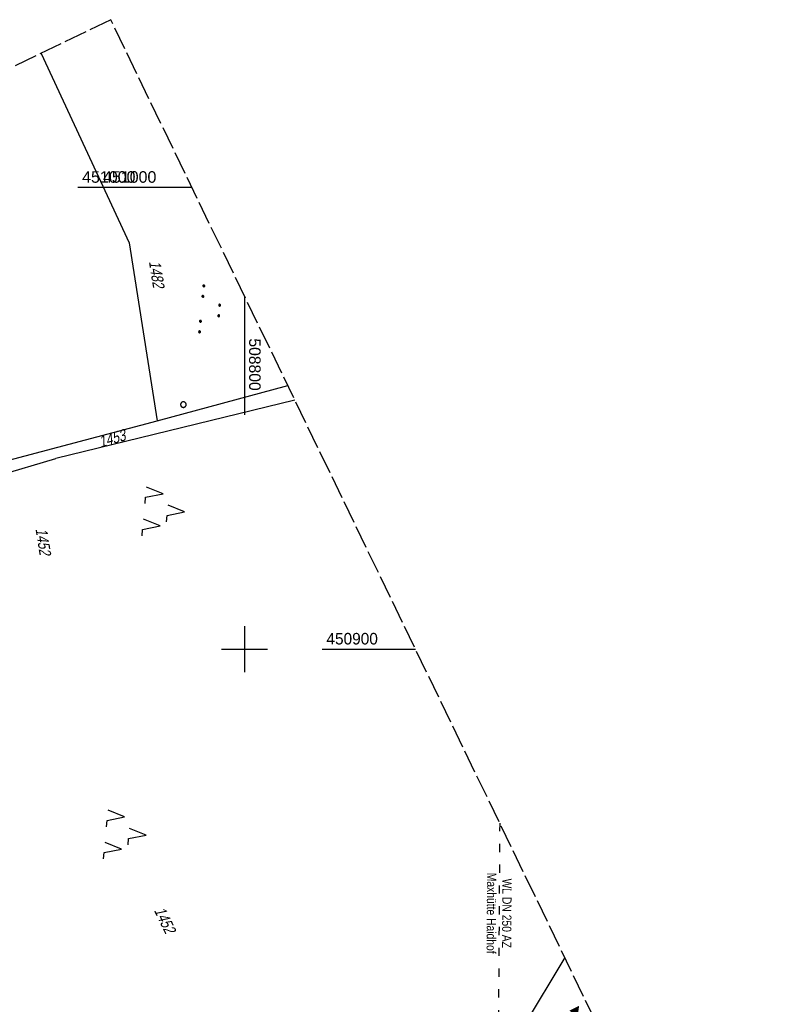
# Model space of a CAD drawing. Extents: x 508513 to 509174, y 450079 to 451036.
# Tile 50 of 51: x 508751 to 508913, y 450823 to 451036. Entities that reach past the tile are written whole.
import ezdxf

# ---------------------------------------------------------------- set-up
doc = ezdxf.new("R2010")
doc.units = 0
doc.header["$LTSCALE"] = 10
doc.header["$MEASUREMENT"] = 0
for name, pattern in [('ACAD_ISO03W100', [30, 12, -18]), ('LT00', [0]), ('LT14', [0.6, 0.5, -0.1])]:
    doc.linetypes.add(name, pattern=pattern)
doc.layers.get('0').update_dxf_attribs({"linetype": 'LT00'})
doc.layers.add('-BLATT_122-RAND', color=7, linetype='LT14', plot=False)
for name, color, linetype in [('DFK_FLUR_NR', 250, 'LT00'), ('DFK_KATASTER', 250, 'LT00'), ('DFK_NUTZUNG', 250, 'LT00'), ('DFK_VERMPKT', 252, 'LT00'), ('ORTSRICHTUNG', 7, 'Continuous'), ('V121_RASTER', 250, 'LT00'), ('V122_RASTER', 250, 'LT00'), ('WASSERLTG', 130, 'ACAD_ISO03W100'), ('WASSERLTG_TEXT', 130, 'Continuous')]:
    doc.layers.add(name, color=color, linetype=linetype)
doc.styles.add('Beschrift', font='ARIAL.TTF')
doc.styles.get("Standard").update_dxf_attribs({"font": 'ARIAL.TTF'})
doc.styles.add('Versorgungsltg', font='ARIAL.TTF', dxfattribs={"width": 0.8, "height": 2})

# ---------------------------------------------------------------- blocks, each defined once
blk = doc.blocks.new('SYMB7010')
at = {"color": 0, "linetype": 'ByBlock'}
for points in [[(-0.031408, 0.499213), (-0.093728, 0.49134), (-0.15457, 0.475719), (-0.212975, 0.452595), (-0.268021, 0.422333), (-0.31884, 0.385411), (-0.36463, 0.342411), (-0.40467, 0.29401), (-0.438329, 0.240973), (-0.465074, 0.184136), (-0.484486, 0.124395), (-0.496256, 0.062692), (-0.5002, 0)], [(-0.5002, 0), (-0.496256, -0.062692), (-0.484486, -0.124395), (-0.465075, -0.184136), (-0.438329, -0.240973), (-0.404671, -0.29401), (-0.36463, -0.342411), (-0.31884, -0.385411), (-0.268021, -0.422333), (-0.212975, -0.452595), (-0.154571, -0.475719), (-0.093728, -0.49134), (-0.031408, -0.499213), (0.031408, -0.499213)], [(0.5002, 0), (0.496256, 0.062692), (0.484485, 0.124395), (0.465074, 0.184136), (0.438329, 0.240973), (0.40467, 0.29401), (0.36463, 0.342411), (0.31884, 0.385411), (0.268021, 0.422333), (0.212975, 0.452595), (0.15457, 0.475719), (0.093728, 0.49134), (0.031408, 0.499213), (-0.031408, 0.499213)], [(0.031408, -0.499213), (0.093728, -0.491341), (0.15457, -0.475719), (0.212975, -0.452595), (0.268021, -0.422333), (0.31884, -0.385411), (0.36463, -0.342411), (0.404671, -0.294011), (0.438329, -0.240974), (0.465075, -0.184136), (0.484486, -0.124395), (0.496256, -0.062692), (0.500201, 0)]]:
    blk.add_lwpolyline(points, dxfattribs=at)
blk = doc.blocks.new('SYMB7111')
at = {"color": 0, "linetype": 'ByBlock'}
for p, q in [((-0.13, 0.202919), (-0.13, 0.177081)), ((-0.125, 0.172895), (-0.125, 0.207105)), ((-0.12, 0.209164), (-0.12, 0.170836)), ((-0.115, 0.170204), (-0.115, 0.209796)), ((-0.11, 0.209164), (-0.11, 0.170836)), ((-0.105, 0.172895), (-0.105, 0.207105)), ((-0.1, 0.202919), (-0.1, 0.177081)), ((-0.095, 0.189874), (-0.095, 0.190146)), ((0.1, 0.202919), (0.1, 0.177081)), ((0.105, 0.172895), (0.105, 0.207105)), ((0.11, 0.209164), (0.11, 0.170836)), ((0.115, 0.170204), (0.115, 0.209796)), ((0.12, 0.209164), (0.12, 0.170836)), ((0.125, 0.172895), (0.125, 0.207105)), ((0.13, 0.202919), (0.13, 0.177081)), ((0.135, 0.189874), (0.135, 0.190146)), ((-0.515, -0.177081), (-0.515, -0.202919)), ((-0.51, -0.207105), (-0.51, -0.172895)), ((-0.505, -0.170836), (-0.505, -0.209164)), ((-0.5, -0.209796), (-0.5, -0.170204)), ((-0.495, -0.170836), (-0.495, -0.209164)), ((-0.49, -0.207105), (-0.49, -0.172895)), ((-0.485, -0.177081), (-0.485, -0.202919)), ((-0.48, -0.190126), (-0.48, -0.189854)), ((-0.285, -0.177081), (-0.285, -0.202919)), ((-0.28, -0.207105), (-0.28, -0.172895)), ((-0.275, -0.170836), (-0.275, -0.209164)), ((-0.27, -0.209796), (-0.27, -0.170204)), ((-0.265, -0.170836), (-0.265, -0.209164)), ((-0.26, -0.207105), (-0.26, -0.172895)), ((-0.255, -0.177081), (-0.255, -0.202919)), ((-0.25, -0.190126), (-0.25, -0.189854)), ((0.255, -0.177081), (0.255, -0.202919)), ((0.26, -0.207105), (0.26, -0.172895)), ((0.265, -0.170836), (0.265, -0.209164)), ((0.27, -0.209796), (0.27, -0.170204)), ((0.275, -0.170836), (0.275, -0.209164)), ((0.28, -0.207105), (0.28, -0.172895)), ((0.285, -0.177081), (0.285, -0.202919)), ((0.29, -0.190126), (0.29, -0.189854)), ((0.485, -0.177081), (0.485, -0.202919)), ((0.49, -0.207105), (0.49, -0.172895)), ((0.495, -0.170836), (0.495, -0.209164)), ((0.5, -0.209796), (0.5, -0.170204)), ((0.505, -0.170836), (0.505, -0.209164)), ((0.51, -0.207105), (0.51, -0.172895)), ((0.515, -0.177081), (0.515, -0.202919)), ((0.52, -0.190126), (0.52, -0.189854))]:
    blk.add_line(p, q, dxfattribs=at)
for points in [[(-0.095, 0.19), (-0.096981, 0.198678), (-0.10253, 0.205637), (-0.11055, 0.209499), (-0.11945, 0.209499), (-0.12747, 0.205637), (-0.133019, 0.198678), (-0.135, 0.19), (-0.133019, 0.181322), (-0.12747, 0.174363), (-0.11945, 0.170501), (-0.11055, 0.170501), (-0.10253, 0.174363), (-0.096981, 0.181322), (-0.095, 0.19)], [(0.135, 0.19), (0.133019, 0.198678), (0.12747, 0.205637), (0.11945, 0.209499), (0.11055, 0.209499), (0.10253, 0.205637), (0.096981, 0.198678), (0.095, 0.19), (0.096981, 0.181322), (0.10253, 0.174363), (0.11055, 0.170501), (0.11945, 0.170501), (0.12747, 0.174363), (0.133019, 0.181322), (0.135, 0.19)], [(-0.48, -0.19), (-0.481981, -0.181322), (-0.48753, -0.174363), (-0.49555, -0.170501), (-0.50445, -0.170501), (-0.51247, -0.174363), (-0.518019, -0.181322), (-0.52, -0.19), (-0.518019, -0.198678), (-0.51247, -0.205637), (-0.50445, -0.209499), (-0.49555, -0.209499), (-0.48753, -0.205637), (-0.481981, -0.198678), (-0.48, -0.19)], [(-0.25, -0.19), (-0.251981, -0.181322), (-0.25753, -0.174363), (-0.26555, -0.170501), (-0.27445, -0.170501), (-0.28247, -0.174363), (-0.288019, -0.181322), (-0.29, -0.19), (-0.288019, -0.198678), (-0.28247, -0.205637), (-0.27445, -0.209499), (-0.26555, -0.209499), (-0.25753, -0.205637), (-0.251981, -0.198678), (-0.25, -0.19)], [(0.29, -0.19), (0.288019, -0.181322), (0.28247, -0.174363), (0.27445, -0.170501), (0.26555, -0.170501), (0.25753, -0.174363), (0.251981, -0.181322), (0.25, -0.19), (0.251981, -0.198678), (0.25753, -0.205637), (0.26555, -0.209499), (0.27445, -0.209499), (0.28247, -0.205637), (0.288019, -0.198678), (0.29, -0.19)], [(0.52, -0.19), (0.518019, -0.181322), (0.51247, -0.174363), (0.50445, -0.170501), (0.49555, -0.170501), (0.48753, -0.174363), (0.481981, -0.181322), (0.48, -0.19), (0.481981, -0.198678), (0.48753, -0.205637), (0.49555, -0.209499), (0.50445, -0.209499), (0.51247, -0.205637), (0.518019, -0.198678), (0.52, -0.19)]]:
    blk.add_lwpolyline(points, dxfattribs=at)
blk = doc.blocks.new('SYMB7221')
at = {"color": 0, "linetype": 'ByBlock'}
for p, q in [((0, 0.435), (-0.11, 0.065)), ((0.11, 0.065), (0, 0.435)), ((0.25, 0.065), (0.11, 0.065)), ((-0.35, -0.065), (-0.46, -0.435)), ((0.35, -0.065), (0.24, -0.435))]:
    blk.add_line(p, q, dxfattribs=at)
for points in [[(-0.1, -0.435), (-0.24, -0.435), (-0.35, -0.065)], [(0.6, -0.435), (0.46, -0.435), (0.35, -0.065)]]:
    blk.add_lwpolyline(points, dxfattribs=at)

msp = doc.modelspace()

# ---------------------------------------------------------------- linework, layer by layer
at = {"layer": '-BLATT_122-RAND'}
msp.add_lwpolyline([(508512.7, 450911.31), (508915.59, 450078.66), (509173.94, 450203.66), (508771.04, 451036.31), (508512.7, 450911.31)], dxfattribs=at)
at = {"layer": 'DFK_KATASTER'}
for p, q in [((508755.98, 451029.02), (508775.04, 450987.98)), ((508775.04, 450987.98), (508781.13, 450949.46)), ((508781.13, 450949.46), (508809.37, 450957.1)), ((508810.92, 450953.9), (508759.19, 450941.26)), ((508720.55, 450933.31), (508781.13, 450949.46)), ((508723, 450930.65), (508759.19, 450941.26)), ((508869.32, 450833.2), (508860.18, 450817.96))]:
    msp.add_line(p, q, dxfattribs=at)
at = {"layer": 'V121_RASTER'}
msp.add_line((508782.96, 451000), (508763.9, 451000), dxfattribs=at)
at = {"layer": 'V122_RASTER'}
for p, q in [((508788.61, 451000), (508768.42, 451000)), ((508800, 450976.47), (508800, 450950.73)), ((508800, 450905), (508800, 450895)), ((508795, 450900), (508805, 450900)), ((508816.81, 450900), (508837, 450900))]:
    msp.add_line(p, q, dxfattribs=at)
at = {"layer": 'WASSERLTG', "ltscale": 0.015, "flags": 128}
msp.add_lwpolyline([(508855.23, 450862.33), (508853.96, 450662.59), (508792.2, 450582.17), (508792.86, 450567.09), (508804.18, 450308.9)], dxfattribs=at)

# ---------------------------------------------------------------- block references
at = {"layer": 'DFK_NUTZUNG', "xscale": 10.00000000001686, "yscale": 10, "zscale": 10, "rotation": 264.7377100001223}
for name, p in [('SYMB7111', (508792.63, 450973.51)), ('SYMB7221', (508782.71, 450930.11)), ('SYMB7221', (508774.38, 450860.12))]:
    msp.add_blockref(name, p, dxfattribs=at)
at = {"layer": 'DFK_VERMPKT', "xscale": 1.200000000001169, "yscale": 1.200000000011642, "zscale": 1.2, "rotation": 264.7377100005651}
msp.add_blockref('SYMB7010', (508786.78, 450952.95), dxfattribs=at)

# ---------------------------------------------------------------- texts
at = {"layer": 'DFK_FLUR_NR', "oblique": 13.754, "width": 0.75}
for s, rotation, p in [('1482', 279.0666, (508779.31, 450983.91)), ('1453', 16.1443, (508768.87, 450943.61)), ('1452', 279.0666, (508754.76, 450926.01)), ('1452', 295.821, (508780.37, 450843.42))]:
    msp.add_text(s, height=2.5, rotation=rotation, dxfattribs=at).set_placement(p)
at = {"layer": 'ORTSRICHTUNG', "insert": (508864.23, 450813.02), "char_height": 2.5, "attachment_point": 8, "rotation": 234.8433, "style": 'Beschrift'}
msp.add_mtext('◄ Meßnerskreith', dxfattribs=at)
at = {"layer": 'V121_RASTER', "width": 0.991}
msp.add_text(' 451000', height=2.5, rotation=-0.0007, dxfattribs=at).set_placement((508763.9, 451001))
at = {"layer": 'V122_RASTER'}
for s, rotation, width, p in [(' 451000', 0.0004, 0.991, (508768.42, 451001)), (' 508800', -89.9996, 0.972, (508801, 450968.23)), (' 450900', 0.0004, 0.955, (508816.81, 450901))]:
    msp.add_text(s, height=2.5, rotation=rotation, dxfattribs=dict(at, width=width)).set_placement(p)
at = {"layer": 'WASSERLTG_TEXT', "insert": (508855.1, 450842.79), "char_height": 2, "attachment_point": 5, "rotation": 269.6365, "style": 'Versorgungsltg'}
msp.add_mtext('WL DN 250 AZ\\PMaxhütte Haidhof', dxfattribs=at)

doc.saveas('drawing.dxf')
